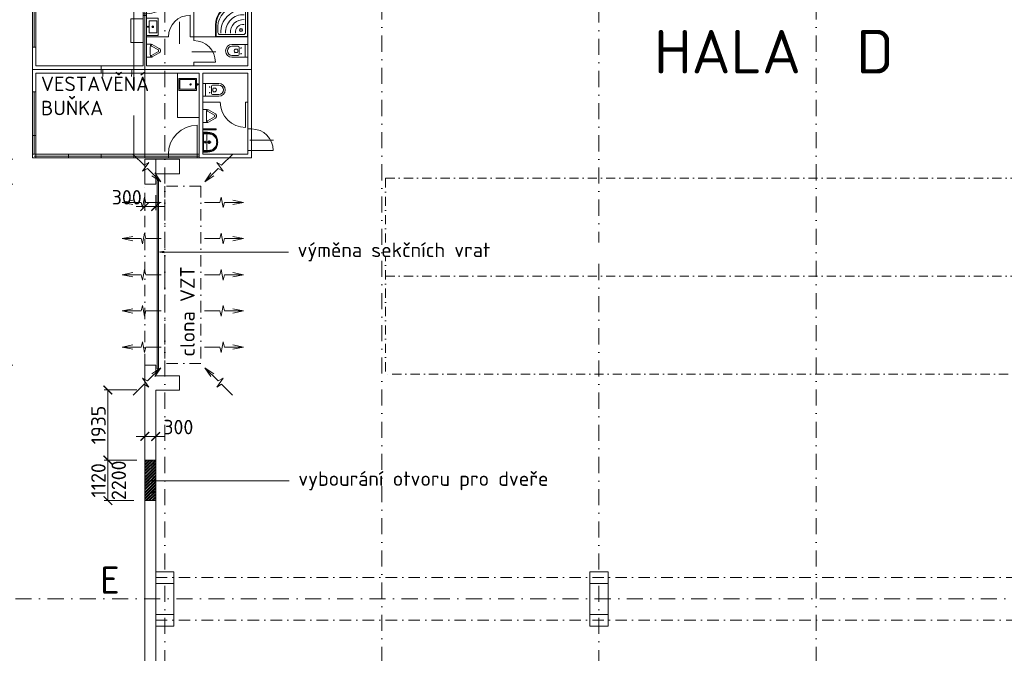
# Model space of a CAD drawing. Header units: millimetres. Extents: x -796345 to 3713765, y -2985421 to 2187451.
# Tile 192 of 256: x 301992 to 329200, y 61878 to 79388. Entities that reach past the tile are written whole.
import ezdxf
from ezdxf import colors
from ezdxf.entities.mleader import LeaderData, LeaderLine
from ezdxf.enums import TextEntityAlignment as Align
from ezdxf.math import Vec2, Vec3

# ---------------------------------------------------------------- set-up
doc = ezdxf.new("R2010")
doc.units = ezdxf.units.MM
doc.header["$PDMODE"] = 1
for name, pattern in [('CENTERX2', [101.6, 63.5, -12.7, 12.7, -12.7]), ('DASHDOT', [25.4, 12.7, -6.35, 0, -6.35]), ('ČERCHOVANÁ', [25.4, 12.7, -6.35, 0, -6.35])]:
    doc.linetypes.add(name, pattern=pattern)
doc.layers.get('Defpoints').update_dxf_attribs({"color": 8})
for name, color, linetype, lineweight in [('___vedl obj', 7, 'Continuous', 30), ('___vzt clony', 7, 'Continuous', 5), ('A99_N_kce-nad-vid', 7, 'DASHDOT', 5), ('A99_N_koty-200', 5, 'Continuous', 5), ('A99_N_osy', 1, 'CENTERX2', 9), ('A99_N_sraf', 252, 'Continuous', 0), ('A99_N_txt-popis-200', 240, 'Continuous', 5), ('A99_N_txt-popis-50', 240, 'Continuous', 9), ('A99_S_kce-demolice', 30, 'Continuous', 20), ('A99_S_kce-nad-vid', 181, 'DASHDOT', 5), ('A99_S_kce-rez-sil', 7, 'Continuous', 15), ('A99_S_kce-rez-ten', 7, 'Continuous', 9), ('A99_S_otvory', 7, 'Continuous', 5), ('A99_S_sloupy', 7, 'Continuous', 5)]:
    doc.layers.add(name, color=color, linetype=linetype, lineweight=lineweight)
doc.styles.add('A99_kota', font='isocpeur.ttf', dxfattribs={"height": 2})
doc.styles.add('A99_popis', font='isocpeur.ttf')
doc.styles.add('ad_popis 100', font='isocpeur.ttf', dxfattribs={"height": 200})
doc.dimstyles.new('A99_kota_200 new', dxfattribs={"dimscale": 200, "dimtxt": 2, "dimasz": 1.2, "dimexe": 0.5, "dimexo": 1.5, "dimgap": 0.3, "dimtad": 1, "dimdec": 0, "dimzin": 3, "dimdsep": 46, "dimtxsty": 'A99_kota', "dimblk": 'ARCHTICK', "dimcen": 2.5, "dimazin": 2, "dimtfac": 0.75, "dimtdec": 0, "dimtmove": 2, "dimatfit": 0, "dimfxl": 4, "dimfxlon": 1, "dimtolj": 1, "dimtzin": 0, "dimlwd": 5, "dimlwe": 5, "dimarcsym": 0})

# ---------------------------------------------------------------- blocks, each defined once
blk = doc.blocks.new('A$C2B9F600D')
at = {"layer": '___vedl obj', "lineweight": 9}
for p, q in [((4967, 6127), (4967, 7027)), ((4117, 6227), (2217, 6227)), ((2217, 6227), (4117, 6227)), ((2217, 6227), (2217, 4407)), ((4117, 6177), (2267, 6177)), ((2267, 4407), (2267, 6127)), ((2317, 6127), (4117, 6127)), ((2317, 6127), (2317, 4407)), ((3896, 6227), (4796, 6227)), ((3896, 6177), (4796, 6177)), ((3896, 6127), (4796, 6127)), ((5017, 6227), (4117, 6227)), ((5017, 6127), (4117, 6127)), ((4167, 6127), (4167, 6227)), ((4796, 6227), (5017, 6227)), ((4796, 6177), (5017, 6177)), ((4796, 6127), (5017, 6127)), ((5275, 6077), (5275, 6027)), ((5375, 6027), (5275, 6027)), ((5275, 6027), (5275, 5327)), ((5375, 6077), (5375, 6027)), ((5375, 6027), (6075, 6027)), ((5375, 6027), (5375, 5327)), ((6675, 6077), (6675, 6027)), ((6675, 6027), (7275, 6027)), ((7285, 5727), (6625, 5727)), ((6088, 5677), (5325, 5677)), ((4939, 4533), (4939, 5189)), ((4939, 5189), (5275, 5189)), ((5375, 5327), (5275, 5327)), ((5275, 5327), (5275, 5277)), ((5275, 5189), (5275, 4533)), ((5375, 5327), (5375, 5277)), ((6575, 4687), (6575, 5287)), ((6675, 5427), (6675, 5377)), ((6284, 5108), (6284, 4501)), ((5275, 4533), (4939, 4533)), ((5375, 4486), (5499, 4486)), ((5375, 4130), (5375, 4486)), ((5475, 4308), (5475, 4418)), ((5499, 4440), (5478, 4440)), ((5699, 4331), (5506, 4438)), ((5532, 4477), (5725, 4371)), ((7733, 4481), (8175, 4481)), ((7733, 4431), (7905, 4431)), ((7875, 4354), (7823, 4354)), ((7935, 4401), (7935, 4206)), ((8000, 4381), (7970, 4381)), ((7985, 4396), (7985, 4366)), ((8100, 4481), (8100, 4126)), ((8175, 4481), (8175, 4126)), ((5499, 4130), (5375, 4130)), ((5475, 4308), (5475, 4197)), ((5499, 4176), (5478, 4176)), ((5699, 4284), (5506, 4178)), ((5725, 4245), (5532, 4138)), ((5705, 4308), (5705, 4322)), ((5705, 4308), (5705, 4294)), ((5756, 4322), (5756, 4308)), ((5756, 4308), (5756, 4294)), ((7285, 4277), (6625, 4277)), ((7905, 4176), (7733, 4176)), ((8175, 4126), (7733, 4126)), ((7875, 4254), (7823, 4254)), ((7895, 4334), (7895, 4274)), ((8000, 4226), (7970, 4226)), ((7985, 4241), (7985, 4211)), ((5017, 3887), (4117, 3887)), ((6675, 3987), (7275, 3987)), ((4117, 3787), (5017, 3787)), ((5017, 3687), (4117, 3687)), ((4117, 3687), (5017, 3687)), ((4167, 3787), (4167, 2887)), ((4967, 3787), (4967, 3687)), ((6225, 3687), (6225, 2464)), ((6753, 3539), (6261, 3539)), ((6261, 3539), (6261, 3212)), ((6753, 3212), (6753, 3539)), ((6723, 3509), (6291, 3509)), ((6291, 3509), (6291, 3242)), ((6723, 3242), (6723, 3509)), ((6925, 3404), (7368, 3404)), ((6925, 3049), (6925, 3404)), ((7000, 3049), (7000, 3404)), ((7100, 3304), (7130, 3304)), ((7115, 3289), (7115, 3319)), ((7165, 3129), (7165, 3324)), ((7195, 3354), (7368, 3354)), ((7225, 3276), (7277, 3276)), ((2217, 1347), (2217, 3167)), ((2267, 3167), (2267, 1447)), ((2317, 1447), (2317, 3167)), ((6261, 3212), (6753, 3212)), ((6291, 3242), (6723, 3242)), ((7368, 3049), (6925, 3049)), ((7100, 3149), (7130, 3149)), ((7115, 3134), (7115, 3164)), ((7368, 3099), (7195, 3099)), ((7205, 3196), (7205, 3256)), ((7225, 3176), (7277, 3176)), ((8111, 2187), (8111, 2887)), ((6225, 2464), (6825, 2464)), ((6925, 2681), (7049, 2681)), ((6925, 2325), (6925, 2681)), ((7025, 2503), (7025, 2613)), ((7025, 2503), (7025, 2392)), ((7049, 2635), (7028, 2635)), ((7249, 2526), (7056, 2633)), ((7249, 2479), (7056, 2373)), ((7082, 2672), (7275, 2566)), ((7255, 2503), (7255, 2517)), ((7255, 2503), (7255, 2489)), ((7306, 2517), (7306, 2503)), ((7306, 2503), (7306, 2489)), ((6775, 1347), (6775, 2247)), ((7049, 2325), (6925, 2325)), ((7049, 2371), (7028, 2371)), ((7275, 2440), (7082, 2333)), ((6925, 2123), (6925, 2149)), ((6925, 2149), (7300, 2149)), ((7300, 2123), (6925, 2123)), ((6985, 2056), (6925, 2056)), ((6925, 2056), (6925, 1506)), ((6945, 2008), (6949, 2036)), ((6945, 2008), (6945, 1553)), ((6985, 2036), (6949, 2036)), ((7035, 1781), (7035, 1981)), ((7300, 2149), (7300, 2123)), ((8175, 1547), (8175, 2147)), ((8275, 1547), (8275, 2147)), ((7026, 1781), (6954, 1781)), ((6990, 1745), (6990, 1816)), ((7035, 1781), (7035, 1581)), ((7156, 1781), (7056, 1781)), ((7106, 1731), (7106, 1831)), ((8885, 1837), (8225, 1837)), ((4117, 1397), (2267, 1397)), ((2317, 1447), (4117, 1447)), ((3896, 1447), (4796, 1447)), ((3896, 1397), (4796, 1397)), ((4796, 1447), (5925, 1447)), ((4796, 1397), (5925, 1397)), ((6825, 1447), (5925, 1447)), ((6825, 1447), (5925, 1447)), ((5925, 1397), (6825, 1397)), ((5975, 1347), (5975, 1447)), ((6925, 1506), (6985, 1506)), ((6945, 1553), (6949, 1526)), ((6985, 1526), (6949, 1526)), ((8275, 1547), (8875, 1547)), ((4117, 1347), (2217, 1347)), ((2217, 1347), (4117, 1347)), ((3896, 1347), (4796, 1347)), ((4796, 1347), (5925, 1347)), ((6825, 1347), (5925, 1347)), ((6825, 1347), (5925, 1347))]:
    blk.add_line(p, q, dxfattribs=at)
at = {"layer": '___vedl obj', "lineweight": 9, "ltscale": 2}
for p, q in [((2317, 6227), (2217, 6227)), ((2217, 6227), (2217, 6127)), ((2217, 6127), (2317, 6127)), ((2317, 6127), (2317, 6227)), ((3217, 6127), (3217, 6227)), ((4117, 6127), (4117, 6227)), ((8275, 6227), (5017, 6227)), ((8275, 6227), (5017, 6227)), ((5017, 6127), (5017, 6227)), ((5275, 6127), (5017, 6127)), ((5275, 6127), (5275, 6227)), ((5275, 6077), (5275, 6127)), ((5275, 6127), (5275, 6127)), ((5375, 6077), (5275, 6077)), ((8175, 6127), (5375, 6127)), ((5375, 6077), (5375, 6127)), ((6675, 6027), (6675, 6127)), ((8175, 6127), (8175, 3887)), ((8275, 3787), (8275, 6227)), ((2317, 5607), (2217, 5607)), ((5275, 3887), (5275, 5277)), ((5375, 5277), (5275, 5277)), ((5375, 3887), (5375, 5277)), ((6675, 4587), (6675, 5427)), ((5975, 4687), (5375, 4687)), ((6675, 4687), (6575, 4687)), ((6675, 4687), (8175, 4687)), ((2317, 4407), (2217, 4407)), ((2217, 4407), (2217, 3787)), ((2317, 4407), (2317, 3887)), ((2317, 3887), (4117, 3887)), ((4117, 3887), (4117, 3687)), ((5017, 3887), (5275, 3887)), ((5017, 3687), (5017, 3887)), ((5375, 3887), (8175, 3887)), ((6675, 3887), (6675, 3987)), ((4117, 3787), (2217, 3787)), ((2217, 3167), (2217, 3787)), ((2217, 3787), (4117, 3787)), ((4117, 3687), (2317, 3687)), ((2317, 3687), (2317, 3167)), ((5017, 3787), (8275, 3787)), ((8275, 3787), (5017, 3787)), ((6825, 3687), (5017, 3687)), ((6825, 3687), (6825, 3687)), ((6825, 3687), (6825, 1347)), ((8175, 3687), (6925, 3687)), ((6925, 1447), (6925, 3687)), ((8175, 2147), (8175, 3687)), ((8275, 2147), (8275, 3787)), ((2317, 3167), (2217, 3167)), ((7411, 2887), (6925, 2887)), ((8111, 2887), (8175, 2887)), ((2317, 1967), (2217, 1967)), ((8275, 2147), (8175, 2147)), ((2217, 1347), (2217, 1447)), ((2217, 1447), (2317, 1447)), ((2317, 1447), (2317, 1347)), ((3217, 1447), (3217, 1347)), ((4117, 1447), (4117, 1347)), ((6925, 1447), (8175, 1447)), ((8275, 1547), (8175, 1547)), ((8175, 1547), (8175, 1447)), ((8275, 1347), (8275, 1547)), ((2317, 1347), (2217, 1347)), ((8275, 1347), (6825, 1347)), ((6825, 1347), (6825, 1347))]:
    blk.add_line(p, q, dxfattribs=at)
at = {"layer": '___vedl obj', "lineweight": 9, "ltscale": 100}
for p, q in [((5025, 1347), (5025, 6227)), ((5325, 1347), (5325, 6227))]:
    blk.add_line(p, q, dxfattribs=at)
at = {"layer": '___vedl obj', "lineweight": 9, "ltscale": 10}
for p, q in [((5375, 5210), (5690, 5210)), ((5375, 4730), (5375, 5210)), ((5690, 4730), (5690, 5210)), ((5445, 5134), (5659, 5134)), ((5445, 4806), (5445, 5134)), ((5659, 5134), (5659, 4806)), ((5375, 4730), (5690, 4730)), ((5445, 4806), (5659, 4806))]:
    blk.add_line(p, q, dxfattribs=at)
at = {"layer": '___vedl obj', "lineweight": 9}
for points in [[(8175, 4687), (7302, 4687, -0.40794), (7279, 4709), (7279, 5017, -0.390394), (7784, 5579), (8153, 5583, -0.409143), (8175, 5560)], [(8169, 4709, -0.406743), (8153, 4693), (7302, 4693, -0.406734), (7286, 4709), (7286, 5017, -0.39027), (7784, 5572), (8153, 5576, -0.40753), (8169, 5560)], [(8162, 4709, -0.404377), (8153, 4700), (7302, 4700, -0.404372), (7293, 4709), (7293, 5017, -0.390143), (7784, 5565), (8153, 5569, -0.404372), (8162, 5560)], [(8050, 5516, -0.407116), (8108, 5457), (8108, 4812, -0.41872), (8050, 4754), (7404, 4754, -0.418721), (7346, 4812), (7346, 4976, -0.409609), (7870, 5516)]]:
    blk.add_lwpolyline(points, format="xyb", close=True, dxfattribs=at)
at = {"layer": '___vedl obj', "lineweight": 9, "ltscale": 10}
for centre, radius in [((5410, 4970), 14), ((5543, 4970), 24.5), ((5543, 4970), 14)]:
    blk.add_circle(centre, radius, dxfattribs=at)
at = {"layer": '___vedl obj', "lineweight": 9}
for centre, radius in [((7982, 4880), 41.1), ((7982, 4880), 30.3), ((7985, 4381), 7.5), ((7985, 4226), 7.5), ((6588, 3376), 20.1), ((6783, 3376), 20.1), ((7115, 3304), 7.5), ((7115, 3149), 7.5), ((6990, 1781), 20), ((7106, 1781), 37.5), ((7106, 1781), 25)]:
    blk.add_circle(centre, radius, dxfattribs=at)
for centre, radius, start, end in [((4967, 6227), 800, 90, 180), ((5375, 6027), 700, 270, 0), ((6675, 6027), 600, 270, 0), ((6575, 4687), 600, 90, 180), ((8043, 4819), 620, 87.636, 182.3455), ((8043, 4819), 485, 86.9786, 183.0029), ((8043, 4819), 350, 85.8145, 184.167), ((8043, 4819), 216, 83.1874, 186.7941), ((6675, 3987), 600, 0, 90), ((7733, 4304), 178, 90, 270), ((7733, 4304), 128, 90, 270), ((7857, 4302), 61.7, 123.2659, 178.4872), ((7875, 4334), 20, 0, 90), ((7905, 4401), 30, 0, 90), ((7857, 4305), 61.7, 181.5128, 236.7341), ((7875, 4274), 20, 270, 0), ((7905, 4206), 30, 270, 0), ((4167, 3687), 800, 270, 0), ((7195, 3324), 30, 90, 180), ((7225, 3256), 20, 90, 180), ((7244, 3225), 61.7, 1.5128, 56.7341), ((7368, 3226), 178, 270, 90), ((7368, 3226), 128, 270, 90), ((7195, 3129), 30, 180, 270), ((7225, 3196), 20, 180, 270), ((7244, 3228), 61.7, 303.2659, 358.4872), ((8111, 2887), 700, 180, 270), ((6775, 1447), 800, 90, 180), ((7030, 688), 1323, 88.4771, 93.6753), ((6978, 533), 1523, 84.4928, 89.7382), ((6978, 533), 1503, 84.4821, 89.7365), ((7065, 1981), 30, 90, 180), ((7077, 1814), 197, 77.8887, 93.5287), ((7097, 1791), 216, 53.7612, 84.2094), ((7096, 1797), 234, 42.1732, 83.4704), ((7103, 1819), 230, 36.9872, 84.6397), ((7098, 1795), 213, 12.9464, 53.5152), ((7113, 1813), 210, 8.1842, 42.1053), ((7105, 1819), 229, 5.9722, 37.4241), ((8275, 1547), 600, 0, 90), ((7098, 1766), 213, 306.4848, 347.0536), ((7113, 1749), 210, 317.8947, 351.8158), ((7105, 1743), 229, 322.5759, 354.0278), ((6910, 1781), 401, 351.122, 8.878), ((6925, 1781), 401, 351.122, 8.878), ((6937, 1781), 401, 351.122, 8.878), ((7030, 2871), 1321, 266.3208, 271.5269), ((6978, 3029), 1503, 270.2635, 275.5179), ((6978, 3029), 1523, 270.2618, 275.5072), ((7065, 1581), 30, 180, 270), ((7077, 1748), 197, 266.4713, 282.1113), ((7097, 1770), 216, 275.7906, 306.2388), ((7096, 1765), 234, 276.5296, 317.8268), ((7103, 1742), 230, 275.3603, 323.0128)]:
    blk.add_arc(centre, radius, start, end, dxfattribs=at)
at = {"layer": '___vedl obj', "lineweight": 9, "extrusion": (0, 0, -1)}
for centre, major_axis, start_param, end_param in [((5580, 4418), (105, 0), 3.141593, 3.548633), ((5498, 4450), (-16.4, 0), 0.407041, 2.145974), ((5499, 4428), (-63.8, 0), 1.570796, 2.120971), ((5499, 4428), (12.8, 0), -1.570796, -1.020621), ((5692, 4322), (63.8, 0), -1.020621, 0), ((5580, 4197), (105, 0), 2.734552, 3.141593), ((5498, 4166), (-16.4, 0), 4.137211, 5.876145), ((5499, 4187), (-12.8, 0), 4.162214, 4.712389), ((5499, 4187), (63.8, 0), 1.020621, 1.570796), ((5692, 4322), (12.8, 0), -1.020621, 0), ((5692, 4294), (-12.8, 0), 3.141593, 4.162214), ((5692, 4294), (-63.8, 0), 3.141593, 4.162214), ((7130, 2613), (105, 0), 3.141593, 3.548633), ((7048, 2645), (16.4, 0), 3.548633, 5.287567), ((7049, 2623), (63.8, 0), -1.570796, -1.020621), ((7049, 2623), (-12.8, 0), 1.570796, 2.120971), ((7242, 2517), (12.8, 0), -1.020621, 0), ((7242, 2489), (-12.8, 0), 3.141593, 4.162214), ((7242, 2517), (-63.8, 0), 2.120971, 3.141593), ((7242, 2489), (-63.8, 0), 3.141593, 4.162214), ((7130, 2392), (-105, 0), -0.407041, 0), ((7048, 2361), (-16.4, 0), 4.137211, 5.876145), ((7049, 2382), (12.8, 0), 1.020621, 1.570796), ((7049, 2382), (-63.8, 0), 4.162214, 4.712389)]:
    blk.add_ellipse(centre, major_axis=major_axis, ratio=0.900435, start_param=start_param, end_param=end_param, dxfattribs=at)
blk = doc.blocks.new('_ArchTick')
at = {"color": 0, "linetype": 'ByBlock', "const_width": 0.15}
blk.add_lwpolyline([(-0.5, -0.5), (0.5, 0.5)], dxfattribs=at)
blk = doc.blocks.new('*D244')
at = {"layer": 'A99_N_koty-200', "color": 0, "lineweight": 5, "transparency": 16777216}
for p, q in [((301805, 80450), (300905, 80450)), ((301005, 80450), (301005, 75530)), ((301805, 75530), (300905, 75530))]:
    blk.add_line(p, q, dxfattribs=at)
at = {"layer": 'Defpoints', "color": 0, "lineweight": 0, "transparency": 16777216}
for p in [(304313, 80450), (301005, 75530), (304313, 75530)]:
    blk.add_point(p, dxfattribs=at)
at = {"layer": 'A99_N_koty-200', "color": 0, "lineweight": 5, "transparency": 16777216, "xscale": 240, "yscale": 240, "zscale": 240}
for p, rotation in [((301005, 80450), 90), ((301005, 75530), 270)]:
    blk.add_blockref('_ArchTick', p, dxfattribs=dict(at, rotation=rotation))
at = {"layer": 'A99_N_koty-200', "color": 0, "transparency": 16777216, "insert": (300745, 77990), "char_height": 400, "attachment_point": 5, "rotation": 90, "style": 'A99_kota'}
blk.add_mtext('\\A1;4920', dxfattribs=at)
blk = doc.blocks.new('*D245')
at = {"layer": 'A99_N_koty-200', "color": 0, "lineweight": 5, "transparency": 16777216}
for p, q in [((301005, 75530), (301005, 75770)), ((301805, 75530), (300905, 75530)), ((301005, 75530), (301005, 74840)), ((301805, 74840), (300905, 74840)), ((301005, 74840), (301005, 74600))]:
    blk.add_line(p, q, dxfattribs=at)
at = {"layer": 'Defpoints', "color": 0, "lineweight": 0, "transparency": 16777216}
for p in [(305450, 75530), (301005, 74840), (305450, 74840)]:
    blk.add_point(p, dxfattribs=at)
at = {"layer": 'A99_N_koty-200', "color": 0, "lineweight": 5, "transparency": 16777216, "xscale": 240, "yscale": 240, "zscale": 240}
for p, rotation in [((301005, 75530), 270), ((301005, 74840), 90)]:
    blk.add_blockref('_ArchTick', p, dxfattribs=dict(at, rotation=rotation))
at = {"layer": 'A99_N_koty-200', "color": 0, "transparency": 16777216, "insert": (300745, 75185), "char_height": 400, "attachment_point": 5, "rotation": 90, "style": 'A99_kota'}
blk.add_mtext('\\A1;690', dxfattribs=at)
blk = doc.blocks.new('*D246')
at = {"layer": 'A99_N_koty-200', "color": 0, "linetype": 'Continuous', "lineweight": 5, "ltscale": 10, "transparency": 16777216}
for p, q in [((301805, 74840), (300905, 74840)), ((301005, 74840), (301005, 69840)), ((301805, 69840), (300905, 69840))]:
    blk.add_line(p, q, dxfattribs=at)
at = {"layer": 'Defpoints', "color": 0, "linetype": 'Continuous', "lineweight": 0, "ltscale": 10, "transparency": 16777216}
for p in [(305450, 74840), (301005, 69840), (304313, 69840)]:
    blk.add_point(p, dxfattribs=at)
at = {"layer": 'A99_N_koty-200', "color": 0, "linetype": 'Continuous', "lineweight": 5, "ltscale": 10, "transparency": 16777216, "xscale": 240, "yscale": 240, "zscale": 240}
for p, rotation in [((301005, 74840), 90), ((301005, 69840), 270)]:
    blk.add_blockref('_ArchTick', p, dxfattribs=dict(at, rotation=rotation))
at = {"layer": 'A99_N_koty-200', "color": 0, "linetype": 'Continuous', "ltscale": 10, "transparency": 16777216, "insert": (300745, 72340), "char_height": 400, "attachment_point": 5, "rotation": 90, "style": 'A99_kota'}
blk.add_mtext('\\A1;5000', dxfattribs=at)
blk = doc.blocks.new('*D247')
at = {"layer": 'A99_N_koty-200', "color": 0, "linetype": 'Continuous', "lineweight": 5, "ltscale": 10, "transparency": 16777216}
for p, q in [((301805, 69840), (300905, 69840)), ((301005, 69840), (301005, 56880)), ((301805, 56880), (300905, 56880))]:
    blk.add_line(p, q, dxfattribs=at)
at = {"layer": 'Defpoints', "color": 0, "linetype": 'Continuous', "lineweight": 0, "ltscale": 10, "transparency": 16777216}
for p in [(305450, 69840), (301005, 56880), (305450, 56880)]:
    blk.add_point(p, dxfattribs=at)
at = {"layer": 'A99_N_koty-200', "color": 0, "linetype": 'Continuous', "lineweight": 5, "ltscale": 10, "transparency": 16777216, "xscale": 240, "yscale": 240, "zscale": 240}
for p, rotation in [((301005, 69840), 90), ((301005, 56880), 270)]:
    blk.add_blockref('_ArchTick', p, dxfattribs=dict(at, rotation=rotation))
at = {"layer": 'A99_N_koty-200', "color": 0, "linetype": 'Continuous', "ltscale": 10, "transparency": 16777216, "insert": (300745, 62555), "char_height": 400, "attachment_point": 5, "rotation": 90, "style": 'A99_kota'}
blk.add_mtext('\\A1;12960', dxfattribs=at)
blk = doc.blocks.new('*D369')
at = {"layer": 'A99_N_koty-200', "color": 0, "lineweight": 5, "transparency": 16777216}
for p, q in [((305450, 74540), (305450, 74125)), ((305750, 74540), (305750, 74125)), ((305450, 74225), (305210, 74225)), ((305450, 74225), (305750, 74225)), ((305750, 74225), (305990, 74225))]:
    blk.add_line(p, q, dxfattribs=at)
at = {"layer": 'Defpoints', "color": 0, "lineweight": 0, "transparency": 16777216}
for p in [(305450, 74840), (305750, 74840), (305750, 74225)]:
    blk.add_point(p, dxfattribs=at)
at = {"layer": 'A99_N_koty-200', "color": 0, "lineweight": 5, "transparency": 16777216, "xscale": 240, "yscale": 240, "zscale": 240}
blk.add_blockref('_ArchTick', (305450, 74225), dxfattribs=at)
at = {"layer": 'A99_N_koty-200', "color": 0, "lineweight": 5, "transparency": 16777216, "xscale": 240, "yscale": 240, "zscale": 240, "rotation": 180}
blk.add_blockref('_ArchTick', (305750, 74225), dxfattribs=at)
at = {"layer": 'A99_N_koty-200', "color": 0, "transparency": 16777216, "insert": (304950, 74480), "char_height": 400, "attachment_point": 5, "style": 'A99_kota'}
blk.add_mtext('\\A1;300', dxfattribs=at)
blk = doc.blocks.new('*D419')
at = {"layer": 'A99_N_koty-200', "color": 0, "linetype": 'Continuous', "lineweight": 5, "ltscale": 10, "transparency": 16777216}
for p, q in [((305227.5, 69155), (304327.5, 69155)), ((304427.5, 69155), (304427.5, 67220)), ((305227.5, 67220), (304327.5, 67220))]:
    blk.add_line(p, q, dxfattribs=at)
at = {"layer": 'Defpoints', "color": 0, "linetype": 'Continuous', "lineweight": 0, "ltscale": 10, "transparency": 16777216}
for p in [(305750, 69155), (304427.5, 67220), (305750, 67220)]:
    blk.add_point(p, dxfattribs=at)
at = {"layer": 'A99_N_koty-200', "color": 0, "linetype": 'Continuous', "lineweight": 5, "ltscale": 10, "transparency": 16777216, "xscale": 240, "yscale": 240, "zscale": 240}
for p, rotation in [((304427.5, 69155), 90), ((304427.5, 67220), 270)]:
    blk.add_blockref('_ArchTick', p, dxfattribs=dict(at, rotation=rotation))
at = {"layer": 'A99_N_koty-200', "color": 0, "linetype": 'Continuous', "ltscale": 10, "transparency": 16777216, "insert": (304167.5, 68187.5), "char_height": 400, "attachment_point": 5, "rotation": 90, "style": 'A99_kota'}
blk.add_mtext('\\A1;1935', dxfattribs=at)
blk = doc.blocks.new('*D420')
at = {"layer": 'A99_N_koty-200', "color": 0, "linetype": 'Continuous', "lineweight": 5, "ltscale": 10, "transparency": 16777216}
for p, q in [((305150, 67220), (304327.5, 67220)), ((304427.5, 67220), (304427.5, 66100)), ((305150, 66100), (304327.5, 66100))]:
    blk.add_line(p, q, dxfattribs=at)
at = {"layer": 'Defpoints', "color": 0, "linetype": 'Continuous', "lineweight": 0, "ltscale": 10, "transparency": 16777216}
for p in [(305450, 67220), (304427.5, 66100), (305450, 66100)]:
    blk.add_point(p, dxfattribs=at)
at = {"layer": 'A99_N_koty-200', "color": 0, "linetype": 'Continuous', "lineweight": 5, "ltscale": 10, "transparency": 16777216, "xscale": 240, "yscale": 240, "zscale": 240}
for p, rotation in [((304427.5, 67220), 90), ((304427.5, 66100), 270)]:
    blk.add_blockref('_ArchTick', p, dxfattribs=dict(at, rotation=rotation))
at = {"layer": 'A99_N_koty-200', "color": 0, "linetype": 'Continuous', "ltscale": 10, "transparency": 16777216, "insert": (304167.5, 66660), "char_height": 400, "attachment_point": 5, "rotation": 90, "style": 'A99_kota'}
blk.add_mtext('\\A1;1120', dxfattribs=at)
blk = doc.blocks.new('*D422')
at = {"layer": 'A99_N_koty-200', "color": 0, "linetype": 'Continuous', "lineweight": 5, "ltscale": 10, "transparency": 16777216}
for p, q in [((305450, 67872.5), (305210, 67872.5)), ((305450, 67872.5), (305450, 67972.5)), ((305450, 67872.5), (305750, 67872.5)), ((305750, 67872.5), (305750, 67972.5)), ((305750, 67872.5), (305990, 67872.5))]:
    blk.add_line(p, q, dxfattribs=at)
at = {"layer": 'Defpoints', "color": 0, "linetype": 'Continuous', "lineweight": 0, "ltscale": 10, "transparency": 16777216}
for p in [(305450, 67872.5), (305750, 67872.5), (305750, 67872.5)]:
    blk.add_point(p, dxfattribs=at)
at = {"layer": 'A99_N_koty-200', "color": 0, "linetype": 'Continuous', "lineweight": 5, "ltscale": 10, "transparency": 16777216, "xscale": 240, "yscale": 240, "zscale": 240}
blk.add_blockref('_ArchTick', (305450, 67872.5), dxfattribs=at)
at = {"layer": 'A99_N_koty-200', "color": 0, "linetype": 'Continuous', "lineweight": 5, "ltscale": 10, "transparency": 16777216, "xscale": 240, "yscale": 240, "zscale": 240, "rotation": 180}
blk.add_blockref('_ArchTick', (305750, 67872.5), dxfattribs=at)
at = {"layer": 'A99_N_koty-200', "color": 0, "linetype": 'Continuous', "ltscale": 10, "transparency": 16777216, "insert": (306375, 68130), "char_height": 400, "attachment_point": 5, "style": 'A99_kota'}
blk.add_mtext('\\A1;300', dxfattribs=at)

msp = doc.modelspace()

# ---------------------------------------------------------------- linework, layer by layer
at = {"layer": '___vzt clony'}
for p, q in [((305129.9, 75666.8), (305428.7, 75368)), ((307870.1, 75666.8), (307571.3, 75368)), ((305389.4, 75200.4), (305559.8, 75443.7)), ((305428.7, 75368), (305559.8, 75443.7)), ((307610.6, 75200.4), (307440.2, 75443.7)), ((307571.3, 75368), (307440.2, 75443.7)), ((305520.6, 75276.1), (305389.4, 75200.4)), ((305520.6, 75276.1), (305888.3, 74908.4)), ((305888.3, 74908.4), (305722.8, 75156.6)), ((307479.4, 75276.1), (307111.7, 74908.4)), ((307111.7, 74908.4), (307277.2, 75156.6)), ((307479.4, 75276.1), (307610.6, 75200.4)), ((305888.3, 74908.4), (305640.1, 75073.9)), ((307111.7, 74908.4), (307359.9, 75073.9)), ((305520.6, 69403.9), (305888.3, 69771.6)), ((305888.3, 69771.6), (305640.1, 69606.1)), ((305888.3, 69771.6), (305722.8, 69523.4)), ((307479.4, 69403.9), (307111.7, 69771.6)), ((307111.7, 69771.6), (307359.9, 69606.1)), ((307111.7, 69771.6), (307277.2, 69523.4)), ((305389.4, 69479.6), (305559.8, 69236.3)), ((305520.6, 69403.9), (305389.4, 69479.6)), ((307610.6, 69479.6), (307440.2, 69236.3)), ((307479.4, 69403.9), (307610.6, 69479.6)), ((305129.9, 69013.2), (305428.7, 69312)), ((305428.7, 69312), (305559.8, 69236.3)), ((307571.3, 69312), (307440.2, 69236.3)), ((307870.1, 69013.2), (307571.3, 69312))]:
    msp.add_line(p, q, dxfattribs=at)
at = {"layer": '___vzt clony', "linetype": 'ČERCHOVANÁ', "ltscale": 25}
for p, q in [((307000, 74790), (306000, 74790)), ((306000, 74790), (306000, 69890)), ((307000, 74790), (307000, 69890)), ((307000, 69890), (306000, 69890))]:
    msp.add_line(p, q, dxfattribs=at)
at = {"layer": '___vzt clony', "ltscale": 0.5}
for p, q in [((304827.5, 74340), (305120, 74398.5)), ((305347.5, 74340), (304827.5, 74340)), ((304827.5, 74340), (305120, 74281.5)), ((305347.5, 74340), (305386.7, 74193.7)), ((305386.7, 74193.7), (305438.3, 74486.2)), ((305477.5, 74340), (305438.3, 74486.2)), ((305900, 74340), (305477.5, 74340)), ((307100, 74340), (307522.5, 74340)), ((307522.5, 74340), (307561.7, 74486.2)), ((307613.3, 74193.7), (307561.7, 74486.2)), ((307652.5, 74340), (307613.3, 74193.7)), ((307652.5, 74340), (308172.5, 74340)), ((308172.5, 74340), (307880, 74398.5)), ((308172.5, 74340), (307880, 74281.5)), ((305386.7, 73193.7), (305438.3, 73486.2)), ((305477.5, 73340), (305438.3, 73486.2)), ((307522.5, 73340), (307561.7, 73486.2)), ((307613.3, 73193.7), (307561.7, 73486.2)), ((304827.5, 73340), (305120, 73398.5)), ((305347.5, 73340), (304827.5, 73340)), ((304827.5, 73340), (305120, 73281.5)), ((305347.5, 73340), (305386.7, 73193.7)), ((305900, 73340), (305477.5, 73340)), ((307100, 73340), (307522.5, 73340)), ((307652.5, 73340), (307613.3, 73193.7)), ((307652.5, 73340), (308172.5, 73340)), ((308172.5, 73340), (307880, 73398.5)), ((308172.5, 73340), (307880, 73281.5)), ((304827.5, 72340), (305120, 72398.5)), ((305386.7, 72193.7), (305438.3, 72486.2)), ((305477.5, 72340), (305438.3, 72486.2)), ((307522.5, 72340), (307561.7, 72486.2)), ((307613.3, 72193.7), (307561.7, 72486.2)), ((308172.5, 72340), (307880, 72398.5)), ((305347.5, 72340), (304827.5, 72340)), ((304827.5, 72340), (305120, 72281.5)), ((305347.5, 72340), (305386.7, 72193.7)), ((305900, 72340), (305477.5, 72340)), ((307100, 72340), (307522.5, 72340)), ((307652.5, 72340), (307613.3, 72193.7)), ((307652.5, 72340), (308172.5, 72340)), ((308172.5, 72340), (307880, 72281.5)), ((304827.5, 71340), (305120, 71398.5)), ((305347.5, 71340), (304827.5, 71340)), ((304827.5, 71340), (305120, 71281.5)), ((305347.5, 71340), (305386.7, 71486.3)), ((305386.7, 71486.3), (305438.3, 71193.8)), ((305477.5, 71340), (305438.3, 71193.8)), ((305900, 71340), (305477.5, 71340)), ((307100, 71340), (307522.5, 71340)), ((307522.5, 71340), (307561.7, 71193.8)), ((307613.3, 71486.3), (307561.7, 71193.8)), ((307652.5, 71340), (307613.3, 71486.3)), ((307652.5, 71340), (308172.5, 71340)), ((308172.5, 71340), (307880, 71398.5)), ((308172.5, 71340), (307880, 71281.5)), ((305347.5, 70340), (305386.7, 70486.3)), ((305386.7, 70486.3), (305438.3, 70193.8)), ((307613.3, 70486.3), (307561.7, 70193.8)), ((307652.5, 70340), (307613.3, 70486.3)), ((304827.5, 70340), (305120, 70398.5)), ((305347.5, 70340), (304827.5, 70340)), ((304827.5, 70340), (305120, 70281.5)), ((305477.5, 70340), (305438.3, 70193.8)), ((305900, 70340), (305477.5, 70340)), ((307100, 70340), (307522.5, 70340)), ((307522.5, 70340), (307561.7, 70193.8)), ((307652.5, 70340), (308172.5, 70340)), ((308172.5, 70340), (307880, 70398.5)), ((308172.5, 70340), (307880, 70281.5))]:
    msp.add_line(p, q, dxfattribs=at)
at = {"layer": 'A99_N_kce-nad-vid', "color": 30, "linetype": 'ČERCHOVANÁ', "lineweight": 9, "ltscale": 20}
for p, q in [((312100, 75005.3), (432450, 75005.3)), ((312100, 75005.3), (312100, 69595)), ((312100, 72300.2), (432450, 72300.2))]:
    msp.add_line(p, q, dxfattribs=at)
msp.add_lwpolyline([(432450, 69594.7), (312100, 69594.7)], dxfattribs=at)
at = {"layer": 'A99_N_osy', "linetype": 'DASHDOT', "ltscale": 35}
for p, q in [((306000, 100200), (306000, 26650)), ((318000, 100200), (318000, 26650)), ((450800, 63380), (296400, 63380))]:
    msp.add_line(p, q, dxfattribs=at)
at = {"layer": 'A99_S_kce-demolice'}
msp.add_lwpolyline([(305450, 67220), (305750, 67220), (305750, 66100), (305450, 66100)], close=True, dxfattribs=at)
at = {"layer": 'A99_S_kce-nad-vid', "linetype": 'ČERCHOVANÁ', "ltscale": 25}
for p, q in [((305450, 69840), (305450, 74840)), ((305750, 63970), (438800, 63970)), ((305750, 62790), (450800, 62790))]:
    msp.add_line(p, q, dxfattribs=at)
at = {"layer": 'A99_S_kce-rez-sil'}
for p, q in [((305450, 74840), (305450, 75530)), ((306410, 75530), (305450, 75530)), ((305750, 74840), (305450, 74840)), ((305750, 69840), (305450, 69840)), ((305750, 69150), (305750, 64130)), ((305450, 56880), (305450, 64130)), ((305750, 57570), (305750, 62630))]:
    msp.add_line(p, q, dxfattribs=at)
for points in [[(306410, 75530), (306410, 75130), (305750, 75130), (305750, 74840)], [(305450, 64130), (305450, 69840)], [(305750, 69550), (305750, 69840)], [(305750, 69550), (306410, 69550), (306410, 69150), (305750, 69150)]]:
    msp.add_lwpolyline(points, dxfattribs=at)
at = {"layer": 'A99_S_otvory', "color": 30}
msp.add_lwpolyline([(305830, 69740), (305790, 69740), (305790, 74940), (305830, 74940)], close=True, dxfattribs=at)
at = {"layer": 'A99_S_sloupy', "ltscale": 2}
msp.add_lwpolyline([(306410, 75130), (305750, 75130), (305750, 75530), (306410, 75530)], close=True, dxfattribs=at)
at = {"layer": 'A99_S_sloupy', "linetype": 'Continuous', "ltscale": 2}
for points in [[(306250, 62630), (305750, 62630), (305750, 64130), (306250, 64130)], [(306250, 62630), (305750, 62630), (305750, 64130), (306250, 64130)], [(318250, 62630), (317750, 62630), (317750, 64130), (318250, 64130)], [(318250, 62630), (317750, 62630), (317750, 64130), (318250, 64130)]]:
    msp.add_lwpolyline(points, close=True, dxfattribs=at)
at = {"layer": 'A99_S_sloupy', "linetype": 'Continuous', "lineweight": 20, "ltscale": 2}
for points in [[(305750, 64130), (306250, 64130), (306250, 63810), (305750, 63810)], [(317750, 64130), (318250, 64130), (318250, 63810), (317750, 63810)], [(305750, 62950), (306250, 62950), (306250, 62630), (305750, 62630)], [(317750, 62950), (318250, 62950), (318250, 62630), (317750, 62630)]]:
    msp.add_lwpolyline(points, close=True, dxfattribs=at)

# ---------------------------------------------------------------- block references
at = {"layer": 'A99_S_kce-rez-ten', "lineweight": 9, "ltscale": 2}
msp.add_blockref('A$C2B9F600D', (300124.8, 74223.3), dxfattribs=at)

# ---------------------------------------------------------------- texts
at = {"layer": 'A99_N_koty-200', "style": 'A99_kota'}
for s, p in [('clona VZT', (306827.5, 71327.5)), ('2200', (304928.7, 66660))]:
    msp.add_text(s, height=400, rotation=90, dxfattribs=at).set_placement(p, align=Align.CENTER)
at = {"layer": 'A99_N_txt-popis-200', "lineweight": 9, "ltscale": 5, "style": 'ad_popis 100'}
msp.add_text('HALA  D', height=1200, dxfattribs=at).set_placement((319520, 77905))
at = {"layer": 'A99_N_txt-popis-200', "color": 1, "lineweight": 0, "insert": (304216.5, 64275), "char_height": 750, "attachment_point": 1, "style": 'ad_popis 100', "bg_fill": 3, "box_fill_scale": 1, "bg_fill_color": 256, "bg_fill_transparency": 0}
msp.add_mtext_dynamic_manual_height_columns('E', width=832.5, gutter_width=1000, heights=[0], dxfattribs=at)

# ---------------------------------------------------------------- dimensions: what is measured, and where the dimension line sits
at = {"layer": 'A99_N_koty-200'}
for base, p1, p2, picture, middle in [((301005, 75530), (304312.7, 80450), (304312.7, 75530), '*D244', (300745, 77990)), ((301005, 74840), (305450, 75530), (305450, 74840), '*D245', (300745, 75185))]:
    dim = msp.add_linear_dim(base=base, p1=p1, p2=p2, angle=90, dimstyle='A99_kota_200 new', override={"dimscale": 0, "dimtix": 1, "dimtofl": 1, "dimtmove": 1, "dimatfit": 1}, dxfattribs=at)
    dim.commit()
    dim.dimension.update_dxf_attribs({"geometry": picture, "text_midpoint": middle})
at = {"layer": 'A99_N_koty-200', "linetype": 'Continuous', "ltscale": 10}
dim = msp.add_linear_dim(base=(301005, 69840), p1=(305450, 74840), p2=(304312.7, 69840), angle=90, dimstyle='A99_kota_200 new', override={"dimscale": 0, "dimtix": 1, "dimtofl": 1, "dimtmove": 1, "dimatfit": 1}, dxfattribs=at)
dim.commit()
dim.dimension.update_dxf_attribs({"geometry": '*D246', "text_midpoint": (300745, 72340)})
at = {"layer": 'A99_N_koty-200'}
dim = msp.add_linear_dim(base=(305750, 74225), p1=(305450, 74840), p2=(305750, 74840), dimstyle='A99_kota_200 new', override={"dimscale": 0, "dimtix": 0, "dimtofl": 1, "dimtmove": 2, "dimatfit": 0}, dxfattribs=at)
dim.commit()
dim.dimension.update_dxf_attribs({"geometry": '*D369', "text_midpoint": (304950, 74480), "dimtype": 128})
at = {"layer": 'A99_N_koty-200', "linetype": 'Continuous', "ltscale": 10}
dim = msp.add_linear_dim(base=(305750, 67872.5), p1=(305450, 67872.5), p2=(305750, 67872.5), dimstyle='A99_kota_200 new', override={"dimscale": 0, "dimtix": 1, "dimtofl": 1, "dimtmove": 1, "dimatfit": 1}, dxfattribs=at)
dim.commit()
dim.dimension.update_dxf_attribs({"geometry": '*D422', "text_midpoint": (306375, 67870), "dimtype": 128})

# ---------------------------------------------------------------- leaders
at = {"layer": 'A99_N_txt-popis-50', "lineweight": 9}
ml = msp.add_multileader_mtext('Standard', dxfattribs=at)
ml.set_content('\\A1;{\\C256;výměna stávajících sekční vrat za nová}', color=1, style='A99_popis')
ml.set_leader_properties(color=256, linetype='ByLayer', lineweight=-1)
ml.build(insert=Vec2(0, 0))
ml.multileader.update_dxf_attribs({"dogleg_length": 200, "arrow_head_size": 300, "scale": 200})
ctx = ml.context
ctx.base_point, ctx.scale, ctx.char_height, ctx.arrow_head_size, ctx.landing_gap_size, ctx.plane_origin = Vec3(9095, 72885), 200, 400, 300, 1000, Vec3(8542.5, 64790)
notes = []
notes.append((ctx, [(0, (1, 1, 0), (8295, 72885), (1, 0), 800, [(0, [(5830, 72885)], 0, [])])]))
ctx.mtext.insert, ctx.mtext.width, ctx.mtext.flow_direction = Vec3(10095, 73145), 9865.703, 5
ml = msp.add_multileader_mtext('Standard', dxfattribs=at)
ml.set_content('\\A1;{\\C256;osazení nových dveří\\P(požární únik)}', color=1, style='A99_popis')
ml.set_leader_properties(color=256, linetype='ByLayer', lineweight=-1)
ml.build(insert=Vec2(0, 0))
ml.multileader.update_dxf_attribs({"dogleg_length": 6.4, "arrow_head_size": 200, "scale": 200})
ctx = ml.context
ctx.base_point, ctx.scale, ctx.char_height, ctx.arrow_head_size, ctx.landing_gap_size, ctx.plane_origin = Vec3(9575, 69050), 200, 400, 200, 400, Vec3(8542.5, 60475.8)
notes.append((ctx, [(0, (1, 1, 0), (8295, 69050), (1, 0), 1280, [(0, [(5750, 67035)], 0, [])])]))
ctx.mtext.insert, ctx.mtext.width, ctx.mtext.flow_direction = Vec3(9975, 69310), 5317.307, 5
for ctx, leaders in notes:
    for number, flags, end, landing, length, lines in leaders:
        leader = LeaderData()
        leader.index, (leader.has_last_leader_line, leader.has_dogleg_vector, leader.attachment_direction) = number, flags
        leader.last_leader_point, leader.dogleg_vector, leader.dogleg_length = Vec3(end), Vec3(landing), length
        for number, points, colour, breaks in lines:
            line = LeaderLine()
            line.index, line.vertices, line.color, line.breaks = number, Vec3.list(points), colors.encode_raw_color(colour), breaks
            leader.lines.append(line)
        ctx.leaders.append(leader)

# ---------------------------------------------------------------- next in the draw order: texts
at = {"layer": 'A99_N_txt-popis-200', "lineweight": 0, "insert": (302580, 77815), "char_height": 400, "attachment_point": 1, "style": 'ad_popis 100', "bg_fill": 3, "box_fill_scale": 1, "bg_fill_color": 256, "bg_fill_transparency": 0}
msp.add_mtext_dynamic_manual_height_columns('VESTAVĚNÁ BUŇKA', width=2851.69, gutter_width=1000, heights=[0], dxfattribs=at)

# ---------------------------------------------------------------- next in the draw order: dimensions: what is measured, and where the dimension line sits
at = {"layer": 'A99_N_koty-200', "linetype": 'Continuous', "ltscale": 10}
dim = msp.add_linear_dim(base=(301005, 56880), p1=(305450, 69840), p2=(305450, 56880), angle=90, dimstyle='A99_kota_200 new', override={"dimscale": 0, "dimtix": 1, "dimtofl": 1, "dimtmove": 1, "dimatfit": 1}, dxfattribs=at)
dim.commit()
dim.dimension.update_dxf_attribs({"geometry": '*D247', "text_midpoint": (301005, 62555), "dimtype": 128})

# ---------------------------------------------------------------- next in the draw order: leaders
at = {"layer": 'A99_N_txt-popis-50', "lineweight": 9}
ml = msp.add_multileader_mtext('Standard', dxfattribs=at)
ml.set_content('\\A1;{\\C256;výměna sekčních vrat}', color=1, style='A99_popis')
ml.set_leader_properties(color=256, linetype='ByLayer', lineweight=-1)
ml.build(insert=Vec2(0, 0))
ml.multileader.update_dxf_attribs({"dogleg_length": 1, "arrow_head_size": 200, "scale": 200})
ctx = ml.context
ctx.base_point, ctx.scale, ctx.char_height, ctx.arrow_head_size, ctx.landing_gap_size, ctx.plane_origin = Vec3(309420, 72967.5), 200, 400, 200, 250, Vec3(309735, 63931.7)
notes = []
notes.append((ctx, [(0, (1, 1, 0), (308775, 72967.5), (1, 0), 645, [(0, [(305790, 72967.5)], 0, [])])]))
ctx.mtext.insert, ctx.mtext.width, ctx.mtext.defined_height, ctx.mtext.flow_direction = Vec3(309670, 73227.5), 7057.5, 1693.3, 5
ctx.mtext.has_bg_fill, ctx.mtext.bg_color, ctx.mtext.bg_scale_factor, ctx.mtext.bg_transparency, ctx.mtext.use_window_bg_color = 1, -1073741824, 1, 0, 1
for ctx, leaders in notes:
    for number, flags, end, landing, length, lines in leaders:
        leader = LeaderData()
        leader.index, (leader.has_last_leader_line, leader.has_dogleg_vector, leader.attachment_direction) = number, flags
        leader.last_leader_point, leader.dogleg_vector, leader.dogleg_length = Vec3(end), Vec3(landing), length
        for number, points, colour, breaks in lines:
            line = LeaderLine()
            line.index, line.vertices, line.color, line.breaks = number, Vec3.list(points), colors.encode_raw_color(colour), breaks
            leader.lines.append(line)
        ctx.leaders.append(leader)

# ---------------------------------------------------------------- next in the draw order: linework, layer by layer
at = {"layer": 'A99_N_osy', "linetype": 'DASHDOT', "ltscale": 35}
msp.add_lwpolyline([(324000, 22490), (324000, 84377.5)], dxfattribs=at)

# ---------------------------------------------------------------- next in the draw order: leaders
at = {"layer": 'A99_N_txt-popis-50', "lineweight": 9}
ml = msp.add_multileader_mtext('Standard', dxfattribs=at)
ml.set_content('\\A1;{\\C256;vybourání otvoru pro dveře}', color=1, style='A99_popis')
ml.set_leader_properties(color=256, linetype='ByLayer', lineweight=-1)
ml.build(insert=Vec2(0, 0))
ml.multileader.update_dxf_attribs({"dogleg_length": 3.23, "arrow_head_size": 200, "scale": 200})
ctx = ml.context
ctx.base_point, ctx.scale, ctx.char_height, ctx.arrow_head_size, ctx.landing_gap_size, ctx.plane_origin = Vec3(309440, 66645), 200, 400, 200, 250, Vec3(310050, 55799.2)
notes = []
notes.append((ctx, [(0, (1, 1, 0), (308795, 66645), (1, 0), 645, [(0, [(305550, 66645.2)], 0, [])])]))
ctx.mtext.insert, ctx.mtext.defined_height, ctx.mtext.flow_direction = Vec3(309690, 66905), 8.47, 5
ctx.mtext.has_bg_fill, ctx.mtext.bg_color, ctx.mtext.bg_scale_factor, ctx.mtext.bg_transparency, ctx.mtext.use_window_bg_color = 1, -1073741824, 1, 0, 1
for ctx, leaders in notes:
    for number, flags, end, landing, length, lines in leaders:
        leader = LeaderData()
        leader.index, (leader.has_last_leader_line, leader.has_dogleg_vector, leader.attachment_direction) = number, flags
        leader.last_leader_point, leader.dogleg_vector, leader.dogleg_length = Vec3(end), Vec3(landing), length
        for number, points, colour, breaks in lines:
            line = LeaderLine()
            line.index, line.vertices, line.color, line.breaks = number, Vec3.list(points), colors.encode_raw_color(colour), breaks
            leader.lines.append(line)
        ctx.leaders.append(leader)

# ---------------------------------------------------------------- next in the draw order: hatches: boundary and pattern name
at = {"layer": 'A99_N_sraf', "linetype": 'Continuous', "lineweight": 0, "transparency": 33554687}
h = msp.add_hatch(dxfattribs=at)
h.set_pattern_fill('ZDIVO-PLYNOSILIK', color=30, scale=20)
h.set_pattern_definition([(45, (0, 0), (-42.426407, 42.426407), []), (45, (28.284, 0), (-42.426407, 42.426407), []), (135, (48.024, 5.6), (-42.426407, -42.426407), [40, -20]), (135, (62.166, 19.74), (-42.426407, -42.426407), [40, -20])])
h.paths.add_polyline_path([(305450, 67220), (305750, 67220), (305750, 66100), (305450, 66100)])

# ---------------------------------------------------------------- next in the draw order: linework, layer by layer
at = {"layer": 'A99_N_osy', "linetype": 'DASHDOT', "ltscale": 35}
msp.add_lwpolyline([(312000, 22490), (312000, 84377.5)], dxfattribs=at)

# ---------------------------------------------------------------- next in the draw order: dimensions: what is measured, and where the dimension line sits
at = {"layer": 'A99_N_koty-200', "linetype": 'Continuous', "ltscale": 10}
for base, p1, p2, picture, middle in [((304427.5, 67220), (305750, 69155), (305750, 67220), '*D419', (304167.5, 68187.5)), ((304427.5, 66100), (305450, 67220), (305450, 66100), '*D420', (304167.5, 66660))]:
    dim = msp.add_linear_dim(base=base, p1=p1, p2=p2, angle=90, dimstyle='A99_kota_200 new', override={"dimscale": 0, "dimtix": 1, "dimtofl": 1, "dimtmove": 1, "dimatfit": 1}, dxfattribs=at)
    dim.commit()
    dim.dimension.update_dxf_attribs({"geometry": picture, "text_midpoint": middle})

doc.saveas('drawing.dxf')
